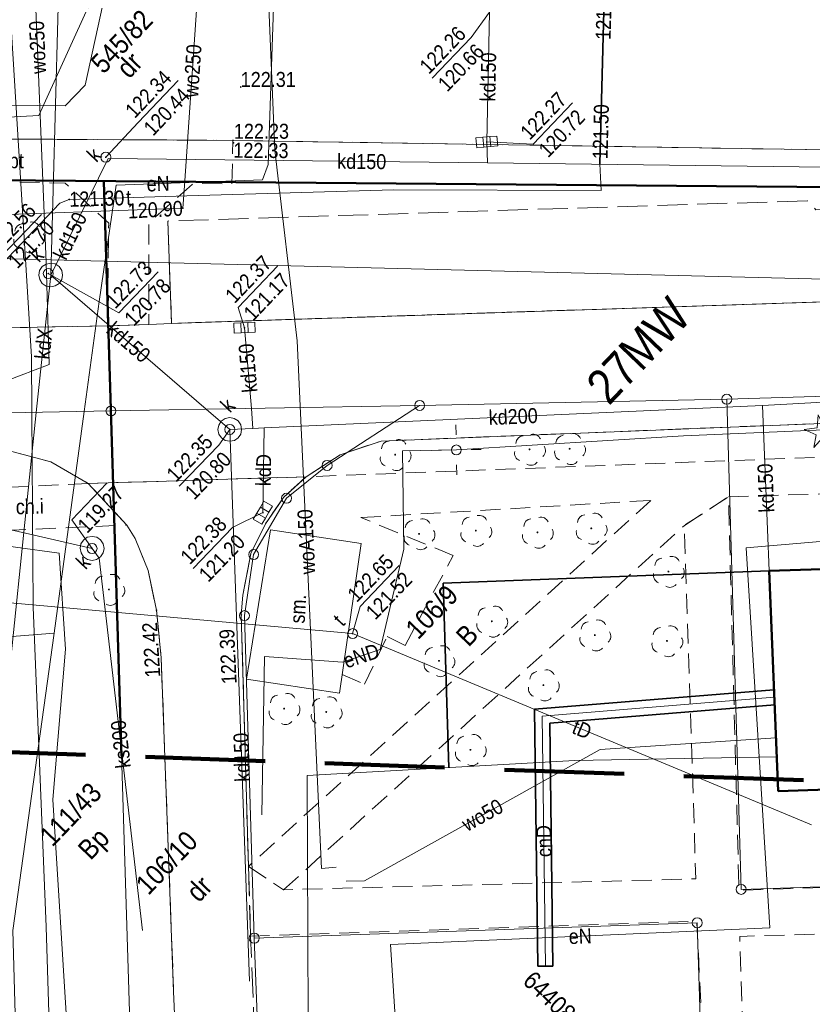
# Model space of a CAD drawing. Extents: x 0 to 6443539, y 0 to 5655063.
# Tile 57 of 64: x 6441157 to 6441197, y 5654780 to 5654830. Entities that reach past the tile are written whole.
import ezdxf
from ezdxf.enums import TextEntityAlignment as Align

# ---------------------------------------------------------------- set-up
doc = ezdxf.new("R2010")
doc.units = 0
doc.header["$MEASUREMENT"] = 0
for name, pattern in [('1.0_0.5', [1.5, 1, -0.5]), ('1.5_0.5', [2, 1.5, -0.5]), ('2', [0.9, 0.6, -0.3]), ('219-500', [0]), ('PRZER3-1', [4, 3, -1])]:
    doc.linetypes.add(name, pattern=pattern)
doc.layers.get('0').update_dxf_attribs({"color": 2, "linetype": 'CONTINUOUS', "lineweight": 5})
for name, color, linetype in [('202-punkt graniczny', 7, 'CONTINUOUS'), ('210-oznaczenie konturu użytku gruntowego', 7, 'CONTINUOUS'), ('211-numer działki ewidencyjnej', 7, 'CONTINUOUS'), ('218-kontur użytku gruntowego', 7, 'CONTINUOUS'), ('219-działka ewidencyjna', 7, 'CONTINUOUS'), ('312-budynek ewidencyjny', 7, 'CONTINUOUS'), ('chodnik', 7, 'CONTINUOUS'), ('chodnik-Atr17', 7, 'CONTINUOUS'), ('drzewo iglaste', 7, 'CONTINUOUS'), ('drzewo liściaste', 7, 'CONTINUOUS'), ('jezdnia', 7, 'CONTINUOUS'), ('komora podziemna', 7, 'CONTINUOUS'), ('kratka ściekowa', 7, 'CONTINUOUS'), ('krawężnik', 7, 'CONTINUOUS'), ('latarnia', 7, 'CONTINUOUS'), ('obszar utwardzony', 7, 'CONTINUOUS'), ('obudowa ochronna przewodu', 7, 'CONTINUOUS'), ('pikieta sztuczna', 7, 'CONTINUOUS'), ('pikieta sztuczna-Atr2', 7, 'CONTINUOUS'), ('przewód ciepłowniczy', 7, 'CONTINUOUS'), ('przewód ciepłowniczy-Atr1', 7, 'CONTINUOUS'), ('przewód elektroenergetyczny podziemny', 7, 'CONTINUOUS'), ('przewód elektroenergetyczny podziemny-Atr1', 7, 'CONTINUOUS'), ('przewód gazowy', 7, 'CONTINUOUS'), ('przewód kanalizacyjny', 7, 'CONTINUOUS'), ('przewód kanalizacyjny-Atr1', 7, 'CONTINUOUS'), ('przewód telekomunikacyjny podziemny', 7, 'CONTINUOUS'), ('przewód telekomunikacyjny podziemny-Atr1', 7, 'CONTINUOUS'), ('przewód wodociągowy', 7, 'CONTINUOUS'), ('przewód wodociągowy-Atr1', 7, 'CONTINUOUS'), ('rzedna', 7, 'CONTINUOUS'), ('rzedna-Atr2', 7, 'CONTINUOUS'), ('rzedna-Atr3', 7, 'CONTINUOUS'), ('właz do komory lub kanału - okrągły', 7, 'CONTINUOUS'), ('właz do komory lub kanału - okrągły-Atr17', 7, 'CONTINUOUS'), ('Zakres', 7, 'CONTINUOUS')]:
    doc.layers.add(name, color=color, linetype=linetype)
for name, color, linetype, lineweight in [('Warstwa 63', 7, 'CONTINUOUS', 0), ('z - MPZT', 121, 'PRZER3-1', 18), ('z -kartowanie', 1, 'CONTINUOUS', 5)]:
    doc.layers.add(name, color=color, linetype=linetype, lineweight=lineweight)
doc.styles.add('MapaZas', font='geodezja.shx', dxfattribs={"width": 0.9})
doc.linetypes.add('NLZ', pattern='A,3,-1,[35,msgB.shx,S=0.008,R=0,X=-0.5,Y=0],3', length=7)
doc.linetypes.add('OLZ', pattern='A,3,-1,[36,msgB.shx,S=0.008,R=0,X=-0.5,Y=0],3', length=7)

# ---------------------------------------------------------------- blocks, each defined once
blk = doc.blocks.new('202')
at = {"color": 0, "linetype": 'Continuous', "lineweight": 0}
blk.add_circle((0, 0), 0.25, dxfattribs=at)
blk = doc.blocks.new('PW01')
at = {"linetype": 'Continuous', "lineweight": 13}
h = blk.add_hatch(color=0, dxfattribs=at)
edge = h.paths.add_edge_path()
edge.add_arc((0, 0), 0.045, 0, 360)
blk = doc.blocks.new('US05')
at = {"color": 0, "linetype": 'Continuous', "lineweight": 13}
for p, q in [((-0.525, -0.25), (-0.525, 0.25)), ((-0.525, 0.25), (-0.175, 0.25)), ((-0.175, -0.25), (-0.175, 0.25)), ((-0.175, 0.25), (0.175, 0.25)), ((0.175, -0.25), (0.175, 0.25)), ((0.175, 0.25), (0.525, 0.25)), ((0.525, -0.25), (0.525, 0.25)), ((-0.525, -0.25), (-0.175, -0.25)), ((-0.175, -0.25), (0.175, -0.25)), ((0.175, -0.25), (0.525, -0.25))]:
    blk.add_line(p, q, dxfattribs=at)
blk = doc.blocks.new('OP021')
at = {"linetype": 'Continuous', "lineweight": 13}
h = blk.add_hatch(color=0, dxfattribs=at)
edge = h.paths.add_edge_path()
edge.add_arc((0, 0), 0.05, 0, 360)
at = {"color": 0, "linetype": 'Continuous', "lineweight": 13}
for centre, start, end in [((0, 0.4), 49.272, 130.728), ((-0.38, 0.124), 121.308, 202.548), ((0.38, 0.124), 337.452, 58.692), ((-0.235, -0.324), 193.221, 274.871), ((0.235, -0.324), 265.129, 346.779)]:
    blk.add_arc(centre, 0.4, start, end, dxfattribs=at)
blk = doc.blocks.new('US22')
at = {"color": 0, "linetype": 'Continuous', "lineweight": 13}
blk.add_circle((0, 0), 0.25, dxfattribs=at)
blk = doc.blocks.new('SM01')
at = {"color": 0, "linetype": 'Continuous', "lineweight": 13}
for p, q in [((-0.53, 0.531), (-0.883, 0.884)), ((0.531, 0.531), (0.884, 0.884)), ((-0.53, -0.53), (-0.883, -0.883)), ((0.531, -0.53), (0.884, -0.883))]:
    blk.add_line(p, q, dxfattribs=at)
blk.add_circle((0, 0), 0.25, dxfattribs=at)
blk = doc.blocks.new('OP011')
at = {"linetype": 'Continuous', "lineweight": 13}
h = blk.add_hatch(color=0, dxfattribs=at)
edge = h.paths.add_edge_path()
edge.add_arc((0, 0), 0.05, 0, 360)
at = {"color": 0, "linetype": 'Continuous', "lineweight": 13}
for p, q in [((-0.283, 0.093), (-0.512, 0.706)), ((-0.512, 0.706), (0, 0.299)), ((0, 0.299), (0.512, 0.706)), ((0.512, 0.706), (0.283, 0.093)), ((-0.828, -0.268), (-0.283, 0.093)), ((0.283, 0.093), (0.828, -0.268)), ((-0.175, -0.24), (-0.828, -0.268)), ((0, -0.87), (-0.175, -0.24)), ((0.175, -0.24), (0, -0.87)), ((0.828, -0.268), (0.175, -0.24))]:
    blk.add_line(p, q, dxfattribs=at)

msp = doc.modelspace()

# ---------------------------------------------------------------- linework, layer by layer
at = {"layer": '218-kontur użytku gruntowego', "color": 3, "linetype": 'Continuous', "lineweight": 13, "flags": 128}
for points in [[(6441213.965, 5654811.238), (6441192.924, 5654810.605)], [(6441192.924, 5654810.605), (6441213.965, 5654811.238)], [(6441177.533, 5654810.293), (6441172.895, 5654807.286)], [(6441172.895, 5654807.286), (6441177.533, 5654810.293)], [(6441192.924, 5654810.605), (6441177.533, 5654810.293)], [(6441177.533, 5654810.293), (6441192.924, 5654810.605)], [(6441162.064, 5654810.015), (6441152.633, 5654809.838)], [(6441152.633, 5654809.838), (6441162.064, 5654810.015)], [(6441172.895, 5654807.286), (6441170.865, 5654805.643)], [(6441170.865, 5654805.643), (6441172.895, 5654807.286)], [(6441170.865, 5654805.643), (6441169.215, 5654802.821)], [(6441169.215, 5654802.821), (6441170.865, 5654805.643)], [(6441169.215, 5654802.821), (6441168.751, 5654799.762)], [(6441168.751, 5654799.762), (6441169.215, 5654802.821)], [(6441168.751, 5654799.762), (6441169.242, 5654783.605)], [(6441169.242, 5654783.605), (6441168.751, 5654799.762)]]:
    msp.add_lwpolyline(points, dxfattribs=at)
at = {"layer": '218-kontur użytku gruntowego', "color": 3, "linetype": 'Continuous', "lineweight": 13}
for points in [[(6441163.779, 5654754.671), (6441162.064, 5654810.015)], [(6441162.064, 5654810.015), (6441163.779, 5654754.671)], [(6441169.242, 5654783.605), (6441170.363, 5654754.671)], [(6441170.363, 5654754.671), (6441169.242, 5654783.605)]]:
    msp.add_lwpolyline(points, dxfattribs=at)
at = {"layer": '219-działka ewidencyjna', "color": 3, "linetype": '219-500', "lineweight": 13, "flags": 128}
for points in [[(6441213.886, 5654816.215), (6441130.262, 5654818.301)], [(6441213.965, 5654811.238), (6441192.924, 5654810.605)], [(6441177.533, 5654810.293), (6441162.064, 5654810.015)], [(6441177.533, 5654810.293), (6441172.895, 5654807.286)], [(6441192.924, 5654810.605), (6441177.533, 5654810.293)], [(6441192.924, 5654810.605), (6441193.64, 5654786.05)], [(6441152.633, 5654809.838), (6441162.064, 5654810.015)], [(6441172.895, 5654807.286), (6441170.865, 5654805.643)], [(6441169.215, 5654802.821), (6441170.865, 5654805.643)], [(6441168.751, 5654799.762), (6441169.215, 5654802.821)], [(6441169.242, 5654783.605), (6441168.751, 5654799.762)], [(6441193.64, 5654786.05), (6441235.162, 5654787.438)], [(6441191.441, 5654784.376), (6441169.242, 5654783.605)], [(6441191.441, 5654784.376), (6441192.037, 5654765.349)]]:
    msp.add_lwpolyline(points, dxfattribs=at)
at = {"layer": '219-działka ewidencyjna', "color": 3, "linetype": '219-500', "lineweight": 13}
for points in [[(6441162.064, 5654810.015), (6441163.779, 5654754.671)], [(6441170.363, 5654754.671), (6441169.242, 5654783.605)]]:
    msp.add_lwpolyline(points, dxfattribs=at)
at = {"layer": '312-budynek ewidencyjny', "color": 7, "linetype": 'Continuous', "lineweight": 50, "flags": 128}
for points in [[(6441195.048, 5654802.008), (6441226.507, 5654803.008)], [(6441195.492, 5654790.963), (6441195.048, 5654802.008)], [(6441226.823, 5654792.017), (6441195.492, 5654790.963)]]:
    msp.add_lwpolyline(points, dxfattribs=at)
at = {"layer": 'chodnik', "color": 7, "linetype": '1.0_0.5', "lineweight": 13}
for p, q in [((6441231.802, 5654809), (6441171.839, 5654806.718)), ((6441171.839, 5654806.718), (6441170.709, 5654805.682)), ((6441190.797, 5654804.279), (6441193.008, 5654805.72)), ((6441193.008, 5654805.72), (6441202.699, 5654806.008)), ((6441189.122, 5654805.537), (6441168.952, 5654787.192)), ((6441170.709, 5654805.682), (6441169.804, 5654804.361)), ((6441174.592, 5654804.677), (6441189.122, 5654805.537)), ((6441169.804, 5654804.361), (6441169.072, 5654802.874)), ((6441170.717, 5654786.027), (6441190.797, 5654804.279)), ((6441179.21, 5654802.776), (6441174.592, 5654804.677)), ((6441169.072, 5654802.874), (6441168.679, 5654800.786)), ((6441176.803, 5654798.268), (6441179.21, 5654802.776)), ((6441168.679, 5654800.786), (6441168.595, 5654799.773)), ((6441174.766, 5654796.328), (6441175.903, 5654798.715)), ((6441175.903, 5654798.715), (6441176.803, 5654798.268)), ((6441173.651, 5654796.807), (6441174.766, 5654796.328)), ((6441168.952, 5654787.192), (6441170.717, 5654786.027))]:
    msp.add_line(p, q, dxfattribs=at)
at = {"layer": 'chodnik', "color": 7, "linetype": '1.0_0.5', "lineweight": 13, "flags": 128}
for points in [[(6441168.178, 5654823.571), (6441153.366, 5654823.66), (6441144.133, 5654823.793), (6441142.701, 5654823.613), (6441141.626, 5654823.286), (6441130.327, 5654819.236), (6441130.41, 5654818.99), (6441130.493, 5654818.73), (6441130.591, 5654818.485), (6441130.695, 5654818.247), (6441130.924, 5654817.778), (6441131.056, 5654817.554), (6441131.342, 5654817.115), (6441131.502, 5654816.906), (6441131.836, 5654816.503), (6441132.205, 5654816.122), (6441132.588, 5654815.77), (6441132.789, 5654815.604), (6441133.005, 5654815.453), (6441133.449, 5654815.166), (6441133.664, 5654815.029), (6441133.9, 5654814.914), (6441135.005, 5654817.802), (6441136.361, 5654819.176), (6441142.003, 5654821.264), (6441143.493, 5654821.678), (6441144.884, 5654821.772), (6441148.501, 5654821.631), (6441148.47, 5654821.135), (6441149.843, 5654821.094), (6441149.881, 5654821.626), (6441159.773, 5654821.43), (6441161.952, 5654819.426), (6441161.873, 5654814.282), (6441163.965, 5654814.342), (6441163.967, 5654819.448), (6441166.181, 5654821.413), (6441168.119, 5654821.384)], [(6441233.251, 5654807.723), (6441231.802, 5654809), (6441231.273, 5654806.959), (6441233.727, 5654802.755), (6441233.347, 5654787.292), (6441193.535, 5654785.998), (6441193.008, 5654805.72), (6441190.797, 5654804.279), (6441191.372, 5654786.574), (6441170.717, 5654786.027), (6441168.952, 5654787.192), (6441169.063, 5654783.707), (6441191.425, 5654784.446), (6441192.331, 5654765.164), (6441199.253, 5654760.031), (6441200.954, 5654761.199), (6441194.163, 5654766.442), (6441193.57, 5654783.693), (6441235.138, 5654784.955), (6441235.656, 5654793.68), (6441235.865, 5654802.327), (6441235.368, 5654804.339), (6441234.618, 5654805.985)], [(6441160.926, 5654806.383), (6441139.638, 5654805.363), (6441139.704, 5654803.292), (6441162.86, 5654804.296)]]:
    msp.add_lwpolyline(points, close=True, dxfattribs=at)
at = {"layer": 'jezdnia', "color": 7, "linetype": '1.5_0.5', "lineweight": 13}
for points in [[(6441153.366, 5654823.66), (6441168.178, 5654823.571), (6441217.068, 5654822.791), (6441231.274, 5654822.604)], [(6441235.489, 5654816.754), (6441215.777, 5654816.08), (6441165.102, 5654814.402), (6441163.965, 5654814.342), (6441161.873, 5654814.282), (6441138.33, 5654813.829)], [(6441156.845, 5654808.048), (6441159.05, 5654807.46), (6441160.926, 5654806.383), (6441171.839, 5654806.718), (6441173.548, 5654807.823), (6441175.605, 5654808.511), (6441226.054, 5654810.531), (6441228.22, 5654810.465), (6441229.907, 5654809.928), (6441231.802, 5654809), (6441233.251, 5654807.723), (6441234.618, 5654805.985), (6441235.368, 5654804.339), (6441235.865, 5654802.327), (6441235.656, 5654793.68), (6441235.138, 5654784.955), (6441235.066, 5654783.708), (6441234.476, 5654777.295), (6441233.728, 5654761.563), (6441233.664, 5654760.571), (6441228.839, 5654759.045), (6441228.596, 5654754.671)], [(6441170.177, 5654754.671), (6441170.06, 5654757.913), (6441170.001, 5654760.656), (6441169.063, 5654783.707), (6441168.952, 5654787.192), (6441168.594, 5654799.802), (6441168.679, 5654800.786), (6441169.072, 5654802.874), (6441169.804, 5654804.361), (6441170.709, 5654805.682), (6441171.839, 5654806.718), (6441160.926, 5654806.383), (6441162.86, 5654804.296), (6441163.278, 5654803.619), (6441163.927, 5654802.027), (6441164.345, 5654800.035), (6441164.581, 5654797.649), (6441165.205, 5654780.936), (6441166.235, 5654754.671)]]:
    msp.add_lwpolyline(points, dxfattribs=at)
at = {"layer": 'komora podziemna', "color": 32, "linetype": 'Continuous', "lineweight": 13, "flags": 128}
for points in [[(6441159.273, 5654817.38), (6441159.467, 5654817.25), (6441159.599, 5654817.055), (6441159.639, 5654816.823), (6441159.594, 5654816.602), (6441159.471, 5654816.402), (6441159.269, 5654816.277), (6441159.044, 5654816.23), (6441158.823, 5654816.274), (6441158.623, 5654816.397), (6441158.498, 5654816.6), (6441158.451, 5654816.825), (6441158.488, 5654817.052), (6441158.619, 5654817.246), (6441158.814, 5654817.378), (6441159.046, 5654817.418)], [(6441168.44, 5654809.516), (6441168.565, 5654809.314), (6441168.612, 5654809.088), (6441168.575, 5654808.861), (6441168.445, 5654808.667), (6441168.249, 5654808.536), (6441168.017, 5654808.496), (6441167.79, 5654808.533), (6441167.596, 5654808.663), (6441167.464, 5654808.858), (6441167.424, 5654809.091), (6441167.469, 5654809.311), (6441167.592, 5654809.512), (6441167.794, 5654809.636), (6441168.019, 5654809.684), (6441168.24, 5654809.639)], [(6441161.539, 5654803.553), (6441161.678, 5654803.365), (6441161.718, 5654803.132), (6441161.666, 5654802.905), (6441161.543, 5654802.704), (6441161.341, 5654802.58), (6441161.116, 5654802.532), (6441160.895, 5654802.577), (6441160.695, 5654802.7), (6441160.57, 5654802.902), (6441160.516, 5654803.135), (6441160.553, 5654803.362), (6441160.691, 5654803.549), (6441160.879, 5654803.687), (6441161.118, 5654803.735), (6441161.352, 5654803.69)]]:
    msp.add_lwpolyline(points, close=True, dxfattribs=at)
at = {"layer": 'krawężnik', "color": 7, "linetype": 'Continuous', "lineweight": 13, "flags": 128}
for points in [[(6441168.178, 5654823.571), (6441153.366, 5654823.66)], [(6441168.178, 5654823.571), (6441217.068, 5654822.791), (6441231.274, 5654822.604)], [(6441231.274, 5654822.604), (6441232.539, 5654821.323), (6441234.701, 5654818.838), (6441236.231, 5654816.777), (6441215.777, 5654816.08), (6441165.102, 5654814.402)], [(6441165.102, 5654814.402), (6441164.906, 5654819.532)], [(6441163.965, 5654814.342), (6441161.873, 5654814.282), (6441138.33, 5654813.829)], [(6441165.102, 5654814.402), (6441163.965, 5654814.342)], [(6441231.802, 5654809), (6441229.907, 5654809.928), (6441228.22, 5654810.465), (6441226.054, 5654810.531), (6441175.605, 5654808.511), (6441173.548, 5654807.823), (6441171.839, 5654806.718), (6441170.709, 5654805.682), (6441169.804, 5654804.361)], [(6441162.86, 5654804.296), (6441160.926, 5654806.383), (6441159.05, 5654807.46), (6441156.845, 5654808.048), (6441155.01, 5654808.185), (6441138.314, 5654807.739)], [(6441165.205, 5654780.936), (6441164.581, 5654797.649), (6441164.345, 5654800.035), (6441163.927, 5654802.027), (6441163.278, 5654803.619), (6441162.86, 5654804.296)], [(6441169.804, 5654804.361), (6441169.072, 5654802.874), (6441168.679, 5654800.786), (6441168.594, 5654799.802), (6441168.952, 5654787.192)]]:
    msp.add_lwpolyline(points, dxfattribs=at)
at = {"layer": 'obszar utwardzony', "color": 7, "linetype": '1.5_0.5', "lineweight": 13, "flags": 128}
msp.add_lwpolyline([(6441196.945, 5654820.545), (6441164.906, 5654819.532), (6441165.102, 5654814.402), (6441215.777, 5654816.08), (6441236.231, 5654816.777), (6441234.701, 5654818.838), (6441232.539, 5654821.323), (6441216.892, 5654820.786), (6441197.393, 5654820.088)], close=True, dxfattribs=at)
at = {"layer": 'obudowa ochronna przewodu', "color": 0, "lineweight": 35}
for p, q in [((6441195.275, 5654796.044), (6441183.29, 5654795.07)), ((6441195.275, 5654796.044), (6441195.305, 5654795.67)), ((6441195.336, 5654795.296), (6441195.305, 5654795.67)), ((6441183.29, 5654795.07), (6441183.46, 5654782.197)), ((6441195.336, 5654795.296), (6441184.05, 5654794.379)), ((6441184.05, 5654794.379), (6441184.21, 5654782.207)), ((6441183.46, 5654782.197), (6441183.835, 5654782.202)), ((6441184.21, 5654782.207), (6441183.835, 5654782.202))]:
    msp.add_line(p, q, dxfattribs=at)
at = {"layer": 'obudowa ochronna przewodu', "color": 7, "linetype": 'Continuous', "lineweight": 35, "flags": 128}
msp.add_lwpolyline([(6441186.564, 5654822.399), (6441186.795, 5654831.344)], dxfattribs=at)
at = {"layer": 'przewód ciepłowniczy', "color": 212, "linetype": 'Continuous', "lineweight": 13, "flags": 128}
msp.add_lwpolyline([(6441195.305, 5654795.67), (6441183.67, 5654794.725), (6441183.835, 5654782.202)], dxfattribs=at)
at = {"layer": 'przewód elektroenergetyczny podziemny', "color": 1, "linetype": 'Continuous', "lineweight": 13, "flags": 128}
for points in [[(6441167.209, 5654850.999), (6441165.523, 5654850.164), (6441163.846, 5654849.208), (6441164.97, 5654845.957), (6441170.136, 5654844.846), (6441170.265, 5654831.707), (6441169.944, 5654822.364), (6441169.65, 5654821.594), (6441162.321, 5654821.329), (6441161.471, 5654815.497), (6441160.721, 5654809.985)], [(6441152.979, 5654809.839), (6441153.205, 5654815.106), (6441153.924, 5654819.775), (6441154.199, 5654825.369), (6441159.774, 5654825.306), (6441160.77, 5654826.332), (6441163.28, 5654837.787), (6441162.261, 5654838.472), (6441162.092, 5654839.395), (6441163.19, 5654839.964), (6441165.131, 5654839.518)], [(6441165.131, 5654839.518), (6441158.455, 5654824.81), (6441151.425, 5654824.439), (6441151.014, 5654809.796)], [(6441233.166, 5654801.186), (6441232.637, 5654803.771), (6441231.226, 5654806.215), (6441227.913, 5654809.291), (6441226.053, 5654810.227), (6441206.769, 5654809.448), (6441190.757, 5654808.776), (6441179.371, 5654808.063)], [(6441169.624, 5654789.788), (6441169.757, 5654797.719), (6441173.667, 5654797.436), (6441175.556, 5654798.064), (6441176.741, 5654803.09), (6441176.67, 5654808.018), (6441179.371, 5654808.063)], [(6441198.285, 5654802.107), (6441197.605, 5654803.478), (6441193.891, 5654803.157), (6441195.082, 5654784.115), (6441176.074, 5654783.279), (6441176.471, 5654777.071)], [(6441159.214, 5654798.884), (6441152.853, 5654798.385), (6441152.097, 5654798.97), (6441152.072, 5654802.732)]]:
    msp.add_lwpolyline(points, dxfattribs=at)
at = {"layer": 'przewód elektroenergetyczny podziemny', "color": 1, "linetype": 'Continuous', "lineweight": 13}
msp.add_lwpolyline([(6441157.957, 5654754.671), (6441157.153, 5654783.994), (6441159.214, 5654798.884), (6441159.844, 5654803.46), (6441160.721, 5654809.985)], dxfattribs=at)
at = {"layer": 'przewód gazowy', "color": 40, "linetype": 'Continuous', "lineweight": 13}
msp.add_lwpolyline([(6441160.808, 5654754.671), (6441160.179, 5654773.952), (6441159.154, 5654790.551), (6441159.79, 5654798.083), (6441159.474, 5654802.886), (6441155.069, 5654803.49), (6441148.172, 5654803.2), (6441143.994, 5654803.102), (6441143.809, 5654807.434), (6441143.698, 5654809.617)], dxfattribs=at)
at = {"layer": 'przewód gazowy', "color": 40, "linetype": 'Continuous', "lineweight": 13, "flags": 128}
msp.add_lwpolyline([(6441173.018, 5654755.261), (6441171.979, 5654771.542), (6441171.895, 5654791.754), (6441185.317, 5654792.497), (6441195.419, 5654792.695)], dxfattribs=at)
at = {"layer": 'przewód kanalizacyjny', "color": 34, "linetype": 'Continuous', "lineweight": 13, "flags": 128}
for points in [[(6441159.908, 5654851.746), (6441159.516, 5654833.929), (6441159.045, 5654816.824)], [(6441181.039, 5654829.989), (6441180.897, 5654823.493)], [(6441180.927, 5654822.44), (6441180.897, 5654823.493)], [(6441161.917, 5654822.672), (6441159.045, 5654816.824)], [(6441180.927, 5654822.44), (6441161.917, 5654822.672)], [(6441239.398, 5654822.716), (6441239.519, 5654821.701), (6441180.927, 5654822.44)], [(6441158.324, 5654809.941), (6441159.045, 5654816.824)], [(6441166.843, 5654810.104), (6441159.045, 5654816.824)], [(6441168.756, 5654814.184), (6441169.099, 5654810.146)], [(6441204.426, 5654810.819), (6441194.706, 5654810.297)], [(6441169.099, 5654810.146), (6441169.17, 5654809.136)], [(6441194.706, 5654810.297), (6441169.742, 5654809.169)], [(6441194.706, 5654810.297), (6441195.048, 5654802.008)], [(6441156.479, 5654792.268), (6441158.324, 5654809.941)], [(6441168.018, 5654809.09), (6441166.843, 5654810.104)], [(6441169.17, 5654809.136), (6441169.742, 5654809.169)], [(6441169.678, 5654804.924), (6441169.742, 5654809.169)], [(6441168.018, 5654809.09), (6441169.17, 5654809.136)], [(6441168.018, 5654809.09), (6441169.013, 5654781.457)], [(6441147.654, 5654806.215), (6441161.117, 5654803.126)], [(6441161.117, 5654803.126), (6441161.467, 5654802.639), (6441163.639, 5654783.986)]]:
    msp.add_lwpolyline(points, dxfattribs=at)
at = {"layer": 'przewód telekomunikacyjny podziemny', "color": 30, "linetype": 'Continuous', "lineweight": 13}
msp.add_lwpolyline([(6441156.247, 5654817.025), (6441159.498, 5654820.419), (6441159.974, 5654820.614), (6441165.862, 5654820.791), (6441176.224, 5654821.1), (6441186.636, 5654821.057), (6441186.564, 5654822.399), (6441186.795, 5654831.344), (6441187.609, 5654836.864), (6441188.076, 5654836.874), (6441188.677, 5654836.866), (6441189.278, 5654836.886), (6441225.58, 5654836.654), (6441270.328, 5654835.714), (6441270.376, 5654830.241), (6441270.443, 5654814.725), (6441270.322, 5654812.834), (6441270.61, 5654812.585)], dxfattribs=at)
at = {"layer": 'przewód telekomunikacyjny podziemny', "color": 30, "linetype": 'Continuous', "lineweight": 13, "flags": 128}
for points in [[(6441174.174, 5654798.861), (6441132.576, 5654802.586)], [(6441197.17, 5654789.274), (6441174.174, 5654798.861)]]:
    msp.add_lwpolyline(points, dxfattribs=at)
at = {"layer": 'przewód wodociągowy', "color": 5, "linetype": 'Continuous', "lineweight": 13, "flags": 128}
for points in [[(6441158.105, 5654809.943), (6441158.08, 5654812.736), (6441156.838, 5654832.81), (6441155.893, 5654846.397), (6441156.267, 5654860.813)], [(6441156.824, 5654859.933), (6441156.918, 5654859.165), (6441158.184, 5654833.044), (6441158.819, 5654817.455), (6441158.965, 5654812.345), (6441152.385, 5654809.84)], [(6441147.359, 5654819.513), (6441165.663, 5654820.178), (6441165.736, 5654821.064), (6441166.544, 5654833.041), (6441166.817, 5654837.432), (6441169.674, 5654837.452)], [(6441173.352, 5654787.16), (6441172.611, 5654787.094), (6441171.387, 5654813.534), (6441170.282, 5654823.079), (6441169.674, 5654837.452)], [(6441173.855, 5654786.456), (6441174.767, 5654786.483), (6441186.578, 5654793.048), (6441195.385, 5654793.642)]]:
    msp.add_lwpolyline(points, dxfattribs=at)
at = {"layer": 'przewód wodociągowy', "color": 5, "linetype": 'Continuous', "lineweight": 13}
msp.add_lwpolyline([(6441158.105, 5654809.943), (6441158.161, 5654800.184), (6441158.819, 5654784.171), (6441159.54, 5654761.024), (6441159.719, 5654754.671)], dxfattribs=at)
at = {"layer": 'rzedna-Atr2', "color": 34, "lineweight": 13, "flags": 128}
for points in [[(6441181.039, 5654829.989), (6441180.118, 5654828.724), (6441178.167, 5654826.686)], [(6441180.897, 5654823.493), (6441183.219, 5654823.388), (6441185.196, 5654825.453)], [(6441168.756, 5654814.184), (6441168.43, 5654815.202), (6441170.408, 5654817.267)], [(6441169.678, 5654804.924), (6441168.16, 5654804.177), (6441166.186, 5654802.116)]]:
    msp.add_lwpolyline(points, dxfattribs=at)
at = {"layer": 'rzedna-Atr2', "color": 7, "lineweight": 13, "flags": 128}
for points in [[(6441161.803, 5654822.726), (6441163.42, 5654824.472), (6441165.434, 5654826.575)], [(6441153.751, 5654816.645), (6441156.626, 5654817.825), (6441158.577, 5654819.863)], [(6441158.923, 5654816.899), (6441162.453, 5654814.931), (6441164.426, 5654816.993)], [(6441168.018, 5654809.09), (6441167.462, 5654808.307), (6441165.488, 5654806.245)], [(6441161.117, 5654803.126), (6441160.11, 5654804.562), (6441161.863, 5654806.392)], [(6441174.174, 5654798.861), (6441174.554, 5654800.228), (6441176.506, 5654802.266)]]:
    msp.add_lwpolyline(points, dxfattribs=at)
at = {"layer": 'z - MPZT', "linetype": 'Continuous', "lineweight": 50}
for p, q in [((6441146.877, 5654821.659), (6441234.269, 5654820.933)), ((6441162.6, 5654792.725), (6441161.708, 5654821.518))]:
    msp.add_line(p, q, dxfattribs=at)
at = {"layer": 'z - MPZT', "linetype": 'NLZ', "lineweight": 35}
for p, q in [((6441195.048, 5654802.008), (6441226.507, 5654803.008)), ((6441178.706, 5654801.394), (6441195.048, 5654802.008))]:
    msp.add_line(p, q, dxfattribs=at)
msp.add_lwpolyline([(6441178.987, 5654792.144), (6441178.706, 5654801.394)], dxfattribs=at)
at = {"layer": 'z -kartowanie', "color": 7, "linetype": 'Continuous', "lineweight": 18}
msp.add_lwpolyline([(6441170.058, 5654804.063), (6441174.599, 5654803.383), (6441173.517, 5654795.877), (6441168.862, 5654796.582), (6441170.058, 5654804.063)], dxfattribs=at)
at = {"layer": 'Zakres', "color": 6, "linetype": '2', "lineweight": 100, "ltscale": 10, "flags": 128}
msp.add_lwpolyline([(6441115.162, 5654868.911), (6441103.796, 5654794.812), (6441245.253, 5654789.792), (6441257.171, 5654844.298), (6441175.823, 5654844.523), (6441180.089, 5654866.329)], close=True, dxfattribs=at)

# ---------------------------------------------------------------- block references
at = {"layer": '202-punkt graniczny', "color": 3, "linetype": 'Continuous', "lineweight": 13, "rotation": 46.24115728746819}
for p in [(6441177.533, 5654810.293), (6441192.924, 5654810.605), (6441162.064, 5654810.015), (6441172.895, 5654807.286), (6441170.865, 5654805.643), (6441169.215, 5654802.821), (6441168.751, 5654799.762), (6441193.64, 5654786.05), (6441191.441, 5654784.376), (6441169.242, 5654783.605)]:
    msp.add_blockref('202', p, dxfattribs=at)
at = {"layer": 'drzewo iglaste', "color": 94, "linetype": 'Continuous', "lineweight": 13, "rotation": 46.24115728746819}
msp.add_blockref('OP011', (6441197.663, 5654808.961), dxfattribs=at)
at = {"layer": 'drzewo liściaste', "color": 94, "linetype": 'Continuous', "lineweight": 13, "rotation": 46.24115728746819}
for p in [(6441183.041, 5654808.093), (6441185.049, 5654808.122), (6441176.306, 5654807.826), (6441186.133, 5654804.135), (6441177.503, 5654803.856), (6441180.349, 5654804.024), (6441183.435, 5654803.935), (6441189.999, 5654801.97), (6441161.961, 5654801.072), (6441181.148, 5654799.479), (6441186.312, 5654798.785), (6441189.926, 5654798.495), (6441178.503, 5654797.498), (6441183.735, 5654796.282), (6441170.74, 5654795.102), (6441172.851, 5654794.936), (6441180.078, 5654793.041)]:
    msp.add_blockref('OP021', p, dxfattribs=at)
at = {"layer": 'kratka ściekowa', "color": 34, "linetype": 'Continuous', "lineweight": 13}
for p, rotation in [((6441180.897, 5654823.493), 185.3101572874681), ((6441168.756, 5654814.184), 182.8601572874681), ((6441169.678, 5654804.924), 59.15115728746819)]:
    msp.add_blockref('US05', p, dxfattribs=dict(at, rotation=rotation))
at = {"layer": 'latarnia', "color": 7, "linetype": 'Continuous', "lineweight": 13, "rotation": 46.24115728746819}
msp.add_blockref('SM01', (6441179.371, 5654808.063), dxfattribs=at)
at = {"layer": 'pikieta sztuczna', "color": 7, "linetype": 'Continuous', "lineweight": 13, "rotation": 46.24115728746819}
for p in [(6441168.566, 5654826.246), (6441168.178, 5654823.571), (6441168.202, 5654823.451), (6441164.345, 5654800.035), (6441168.594, 5654799.802)]:
    msp.add_blockref('PW01', p, dxfattribs=at)
at = {"layer": 'rzedna', "color": 34, "linetype": 'Continuous', "lineweight": 13, "rotation": 46.24115728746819}
for p in [(6441180.897, 5654823.493), (6441161.803, 5654822.726), (6441158.923, 5654816.899), (6441168.756, 5654814.184), (6441168.018, 5654809.09), (6441169.678, 5654804.924), (6441161.117, 5654803.126)]:
    msp.add_blockref('PW01', p, dxfattribs=at)
at = {"layer": 'rzedna', "color": 30, "linetype": 'Continuous', "lineweight": 13, "rotation": 46.24115728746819}
for p in [(6441186.564, 5654822.399), (6441159.974, 5654820.614), (6441174.174, 5654798.861)]:
    msp.add_blockref('PW01', p, dxfattribs=at)
at = {"layer": 'rzedna', "color": 5, "linetype": 'Continuous', "lineweight": 13, "rotation": 46.24115728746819}
msp.add_blockref('PW01', (6441165.663, 5654820.178), dxfattribs=at)
at = {"layer": 'właz do komory lub kanału - okrągły', "color": 7, "linetype": 'Continuous', "lineweight": 13, "rotation": 46.24115728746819}
for p in [(6441161.803, 5654822.726), (6441158.923, 5654816.899), (6441168.018, 5654809.09), (6441161.117, 5654803.126), (6441174.174, 5654798.861)]:
    msp.add_blockref('US22', p, dxfattribs=at)
at = {"layer": 'z -kartowanie', "color": 94, "linetype": 'Continuous', "lineweight": 18, "rotation": 46.24115728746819}
msp.add_blockref('OP021', (6441157.943, 5654818.724), dxfattribs=at)

# ---------------------------------------------------------------- texts
at = {"layer": '210-oznaczenie konturu użytku gruntowego', "color": 3, "linetype": 'Continuous', "lineweight": 13, "style": 'MapaZas', "width": 0.9}
for s, p in [('dr', (6441162.973, 5654826.617)), ('B', (6441179.987, 5654798.152)), ('Bp', (6441161.044, 5654787.467)), ('dr', (6441166.47, 5654785.347))]:
    msp.add_text(s, height=1, rotation=46.2412, dxfattribs=at).set_placement(p)
at = {"layer": '211-numer działki ewidencyjnej', "color": 3, "linetype": 'Continuous', "lineweight": 13, "style": 'MapaZas', "width": 0.9}
for s, p in [('545/82', (6441161.69, 5654826.855)), ('106/9', (6441177.459, 5654798.52)), ('111/43', (6441159.128, 5654788.137)), ('106/10', (6441163.942, 5654785.715))]:
    msp.add_text(s, height=1, rotation=46.2412, dxfattribs=at).set_placement(p)
at = {"layer": 'chodnik-Atr17', "color": 7, "lineweight": 13, "style": 'MapaZas', "width": 0.9}
msp.add_text('ch.bt', height=0.75, rotation=359.9782, dxfattribs=at).set_placement((6441155.739, 5654822.177))
msp.add_text('ch.i', height=0.75, rotation=1.6422, dxfattribs=at).set_placement((6441157.995, 5654805.23), align=Align.MIDDLE_CENTER)
at = {"layer": 'pikieta sztuczna-Atr2', "color": 7, "lineweight": 13, "style": 'MapaZas', "width": 0.9}
for s, rotation, p in [('122.31', 0.1212, (6441168.566, 5654826.246)), ('122.23', 0.1222, (6441168.226, 5654823.65)), ('122.42', 93.5422, (6441164.538, 5654796.694)), ('122.39', 92.6542, (6441168.365, 5654796.352))]:
    msp.add_text(s, height=0.75, rotation=rotation, dxfattribs=at).set_placement(p)
msp.add_text('122.33', height=0.75, rotation=359.6612, dxfattribs=at).set_placement((6441168.202, 5654823.451), align=Align.TOP_LEFT)
at = {"layer": 'przewód ciepłowniczy-Atr1', "color": 212, "lineweight": 13, "style": 'MapaZas', "width": 0.9}
msp.add_text('cnD', height=0.75, rotation=90.7552, dxfattribs=at).set_placement((6441183.756, 5654788.467), align=Align.MIDDLE_CENTER)
at = {"layer": 'przewód elektroenergetyczny podziemny-Atr1', "color": 1, "lineweight": 13, "style": 'MapaZas', "width": 0.9}
for s, rotation, p in [('eN', 2.0692, (6441164.427, 5654821.403)), ('eND', 18.3892, (6441174.608, 5654797.753)), ('eN', 2.5192, (6441185.578, 5654783.704))]:
    msp.add_text(s, height=0.75, rotation=rotation, dxfattribs=at).set_placement(p, align=Align.MIDDLE_CENTER)
at = {"layer": 'przewód kanalizacyjny-Atr1', "color": 34, "lineweight": 13, "style": 'MapaZas', "width": 0.9}
for s, rotation, p in [('kd150', 88.7462, (6441180.968, 5654826.748)), ('kd150', 359.3012, (6441174.63, 5654822.516)), ('kd150', 63.8412, (6441160.014, 5654818.79)), ('kd150', 319.2482, (6441162.944, 5654813.464)), ('kdX', 84.0212, (6441158.688, 5654813.386)), ('kd150', 94.8422, (6441168.927, 5654812.165)), ('kd200', 2.5862, (6441182.22, 5654809.737)), ('kdD', 89.1412, (6441169.71, 5654807.054)), ('kd150', 92.3642, (6441194.88, 5654806.157)), ('ks200', 96.6422, (6441162.553, 5654793.319)), ('kd150', 92.0602, (6441168.614, 5654792.666))]:
    msp.add_text(s, height=0.75, rotation=rotation, dxfattribs=at).set_placement(p, align=Align.MIDDLE_CENTER)
at = {"layer": 'przewód telekomunikacyjny podziemny-Atr1', "color": 30, "lineweight": 13, "style": 'MapaZas', "width": 0.9}
for s, rotation, p in [('t', 1.7202, (6441162.95, 5654820.699)), ('tD', 337.3682, (6441185.672, 5654794.068))]:
    msp.add_text(s, height=0.75, rotation=rotation, dxfattribs=at).set_placement(p, align=Align.MIDDLE_CENTER)
at = {"layer": 'przewód wodociągowy-Atr1', "color": 5, "lineweight": 13, "style": 'MapaZas', "width": 0.9}
for s, rotation, p in [('wo250', 92.3302, (6441158.381, 5654828.232)), ('wo250', 86.1382, (6441166.144, 5654827.056)), ('woA150', 92.6512, (6441171.853, 5654803.465)), ('wo50', 29.0662, (6441180.672, 5654789.772))]:
    msp.add_text(s, height=0.75, rotation=rotation, dxfattribs=at).set_placement(p, align=Align.MIDDLE_CENTER)
at = {"layer": 'rzedna-Atr2', "color": 30, "lineweight": 13, "style": 'MapaZas', "width": 0.9}
for s, rotation, p in [('121.30', 88.5222, (6441186.727, 5654828.613)), ('121.50', 88.5222, (6441186.574, 5654822.626)), ('121.30', 1.7212, (6441159.974, 5654820.614))]:
    msp.add_text(s, height=0.75, rotation=rotation, dxfattribs=at).set_placement(p, align=Align.MIDDLE_LEFT)
at = {"layer": 'rzedna-Atr2', "color": 34, "lineweight": 13, "style": 'MapaZas', "width": 0.9}
for s, p in [('122.26', (6441178.161, 5654826.691)), ('122.27', (6441183.213, 5654823.393)), ('122.37', (6441168.424, 5654815.208)), ('122.38', (6441166.181, 5654802.121))]:
    msp.add_text(s, height=0.75, rotation=46.2412, dxfattribs=at).set_placement(p, align=Align.BOTTOM_LEFT)
at = {"layer": 'rzedna-Atr2', "color": 7, "lineweight": 13, "style": 'MapaZas', "width": 0.9}
for s, p in [('122.34', (6441163.414, 5654824.478)), ('122.56', (6441156.62, 5654817.831)), ('122.73', (6441162.447, 5654814.937)), ('122.35', (6441165.482, 5654806.251)), ('122.65', (6441174.549, 5654800.233))]:
    msp.add_text(s, height=0.75, rotation=46.2412, dxfattribs=at).set_placement(p, align=Align.BOTTOM_LEFT)
at = {"layer": 'rzedna-Atr2', "color": 5, "lineweight": 13, "style": 'MapaZas', "width": 0.9}
msp.add_text('120.90', height=0.75, rotation=3.1212, dxfattribs=at).set_placement((6441165.663, 5654820.178), align=Align.MIDDLE_RIGHT)
at = {"layer": 'rzedna-Atr3', "color": 34, "lineweight": 13, "style": 'MapaZas', "width": 0.9}
for s, p in [('120.66', (6441179.082, 5654825.81)), ('120.72', (6441184.135, 5654822.511)), ('121.17', (6441169.345, 5654814.326)), ('121.20', (6441167.102, 5654801.239))]:
    msp.add_text(s, height=0.75, rotation=46.2412, dxfattribs=at).set_placement(p, align=Align.BOTTOM_LEFT)
at = {"layer": 'rzedna-Atr3', "color": 7, "lineweight": 13, "style": 'MapaZas', "width": 0.9}
for s, p in [('120.44', (6441164.335, 5654823.596)), ('121.70', (6441157.541, 5654816.948)), ('120.78', (6441163.368, 5654814.054)), ('120.80', (6441166.404, 5654805.368)), ('119.27', (6441161.026, 5654803.685)), ('121.52', (6441175.47, 5654799.351))]:
    msp.add_text(s, height=0.75, rotation=46.2412, dxfattribs=at).set_placement(p, align=Align.BOTTOM_LEFT)
at = {"layer": 'Warstwa 63', "color": 18, "linetype": 'Continuous', "lineweight": 13, "true_color": 0x000000, "style": 'MapaZas', "width": 0.9}
msp.add_text('6440800', height=0.8978, rotation=316.2412, dxfattribs=at).set_placement((6441182.649, 5654781.387))
at = {"layer": 'właz do komory lub kanału - okrągły-Atr17', "color": 7, "lineweight": 13, "style": 'MapaZas', "width": 0.9}
for s, p in [('k', (6441161.328, 5654822.432)), ('k', (6441158.452, 5654817.419)), ('k', (6441168.029, 5654809.882)), ('k', (6441160.787, 5654802.03)), ('t', (6441173.672, 5654799.176))]:
    msp.add_text(s, height=0.75, rotation=46.2412, dxfattribs=at).set_placement(p)
at = {"layer": 'z - MPZT', "linetype": 'OLZ', "lineweight": 35, "style": 'MapaZas', "width": 0.9}
msp.add_text('27MW', height=1.75, rotation=46.201, dxfattribs=at).set_placement((6441188.477, 5654813.057), align=Align.MIDDLE)
at = {"layer": 'z -kartowanie', "color": 7, "lineweight": 18, "style": 'MapaZas', "width": 0.9}
msp.add_text('sm.', height=0.75, rotation=86.6447, dxfattribs=at).set_placement((6441171.766, 5654799.352))

doc.saveas('drawing.dxf')
